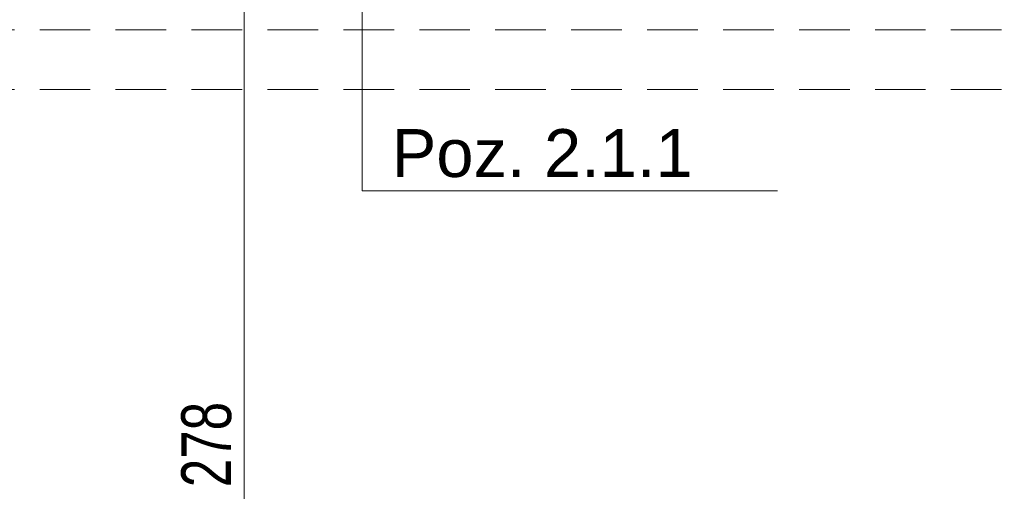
# Model space of a CAD drawing. Header units: millimetres. Extents: x 14041 to 23361, y -6349 to 12956.
# Tile 42 of 106: x 19983 to 20230, y 6354 to 6472. Entities that reach past the tile are written whole.
import ezdxf

# ---------------------------------------------------------------- set-up
doc = ezdxf.new("R2010")
doc.units = ezdxf.units.MM
doc.linetypes.add('DASHED', pattern=[19.05, 12.7, -6.35])
for name, color, linetype, lineweight in [('A-odnośnik', 2, 'Continuous', 9), ('A-opisy', 7, 'Continuous', 18), ('A-wyburzenia', 92, 'DASHED', 5), ('A-WYMIARY', 7, 'Continuous', 9)]:
    doc.layers.add(name, color=color, linetype=linetype, lineweight=lineweight)
doc.styles.add('OP.3', font='arial.ttf', dxfattribs={"height": 16})
doc.styles.add('WYMIARY', font='swisscl.ttf')
doc.dimstyles.new('G 50', dxfattribs={"dimtxt": 12.5, "dimasz": 1, "dimexe": 1.25, "dimexo": 0.625, "dimgap": 3, "dimtad": 1, "dimdec": 1, "dimrnd": 0.5, "dimzin": 9, "dimtxsty": 'WYMIARY', "dimblk": 'W', "dimcen": 2, "dimse1": 1, "dimse2": 1, "dimclrd": 256, "dimclrt": 7, "dimadec": 0, "dimazin": 0, "dimtm": 1e-09, "dimtfac": 1, "dimtdec": 1, "dimtmove": 0, "dimatfit": 0, "dimldrblk": 'W', "dimfxl": 0, "dimlwd": 9, "dimarcsym": 0})

# ---------------------------------------------------------------- blocks, each defined once
blk = doc.blocks.new('W')
at = {"layer": 'A-WYMIARY'}
h = blk.add_hatch(color=256, dxfattribs=at)
h.paths.add_polyline_path([(0, 0.76), (0, 0), (0.65, 0), (2.98, 2.33), (2.27, 3.04)])
h.paths.add_polyline_path([(-0.56, 0.21), (-0.76, 0), (0, 0), (0, 0.76)])
h.paths.add_polyline_path([(0, -0.65), (0.15, -0.5), (0.65, 0), (0, 0)])
h.paths.add_polyline_path([(0, 0), (-0.76, 0), (-3.39, -2.62), (-2.68, -3.33), (0, -0.65)])
blk.add_hatch(color=256, dxfattribs=at).paths.add_polyline_path([(-0.76, 0), (-3.39, -2.62), (-2.68, -3.33), (0, -0.65), (0, 0)])
for p, q in [((0, -7), (0, 7)), ((-0.56, 0.21), (2.27, 3.04)), ((2.27, 3.04), (2.98, 2.33)), ((-8, 0), (8, 0)), ((-0.56, 0.21), (-3.39, -2.62)), ((0.15, -0.5), (2.98, 2.33)), ((0.15, -0.5), (-2.68, -3.33)), ((-3.39, -2.62), (-2.68, -3.33))]:
    blk.add_line(p, q, dxfattribs=at)
blk = doc.blocks.new('*D1599')
at = {"layer": 'A-WYMIARY', "lineweight": 9, "ltscale": 2}
blk.add_line((20039.11, 6227.38), (20039.11, 6503.38), dxfattribs=at)
at = {"layer": 'Defpoints', "color": 0}
for p in [(20039.11, 6504.38), (20086.39, 6504.38), (20046.11, 6226.38)]:
    blk.add_point(p, dxfattribs=at)
at = {"layer": 'A-WYMIARY', "linetype": 'ByBlock', "lineweight": 9}
for p, rotation in [((20039.11, 6504.38), 90), ((20039.11, 6226.38), 270)]:
    blk.add_blockref('W', p, dxfattribs=dict(at, rotation=rotation))
at = {"layer": 'A-WYMIARY', "color": 7, "ltscale": 2, "insert": (20029.71, 6365.38), "char_height": 12.5, "attachment_point": 5, "rotation": 90, "style": 'WYMIARY'}
blk.add_mtext('278', dxfattribs=at)

msp = doc.modelspace()

# ---------------------------------------------------------------- linework, layer by layer
at = {"layer": 'A-odnośnik', "ltscale": 2}
for p, q in [((20068.77, 6515.61), (20068.77, 6428.99)), ((20068.77, 6428.99), (20172.98, 6428.99))]:
    msp.add_line(p, q, dxfattribs=at)
at = {"layer": 'A-wyburzenia'}
for p, q in [((19930.7, 6469.38), (20451.7, 6469.38)), ((19930.7, 6454.38), (20451.7, 6454.38))]:
    msp.add_line(p, q, dxfattribs=at)

# ---------------------------------------------------------------- texts
at = {"layer": 'A-opisy', "ltscale": 2, "insert": (20076.17, 6444.45), "char_height": 12, "attachment_point": 1, "style": 'OP.3'}
msp.add_mtext_dynamic_manual_height_columns('Poz. 2.1.1', width=278.2727, gutter_width=12.5, heights=[0], dxfattribs=at)

# ---------------------------------------------------------------- dimensions: what is measured, and where the dimension line sits
at = {"layer": 'A-WYMIARY', "ltscale": 2}
dim = msp.add_linear_dim(base=(20039.11, 6504.38), p1=(20046.11, 6226.38), p2=(20086.39, 6504.38), angle=90, dimstyle='G 50', override={"dimtxsty": 'WYMIARY', "dimtmove": 1, "dimldrblk": 'W'}, dxfattribs=at)
dim.commit()
dim.dimension.update_dxf_attribs({"geometry": '*D1599', "text_midpoint": (20029.71, 6365.38)})

doc.saveas('drawing.dxf')
